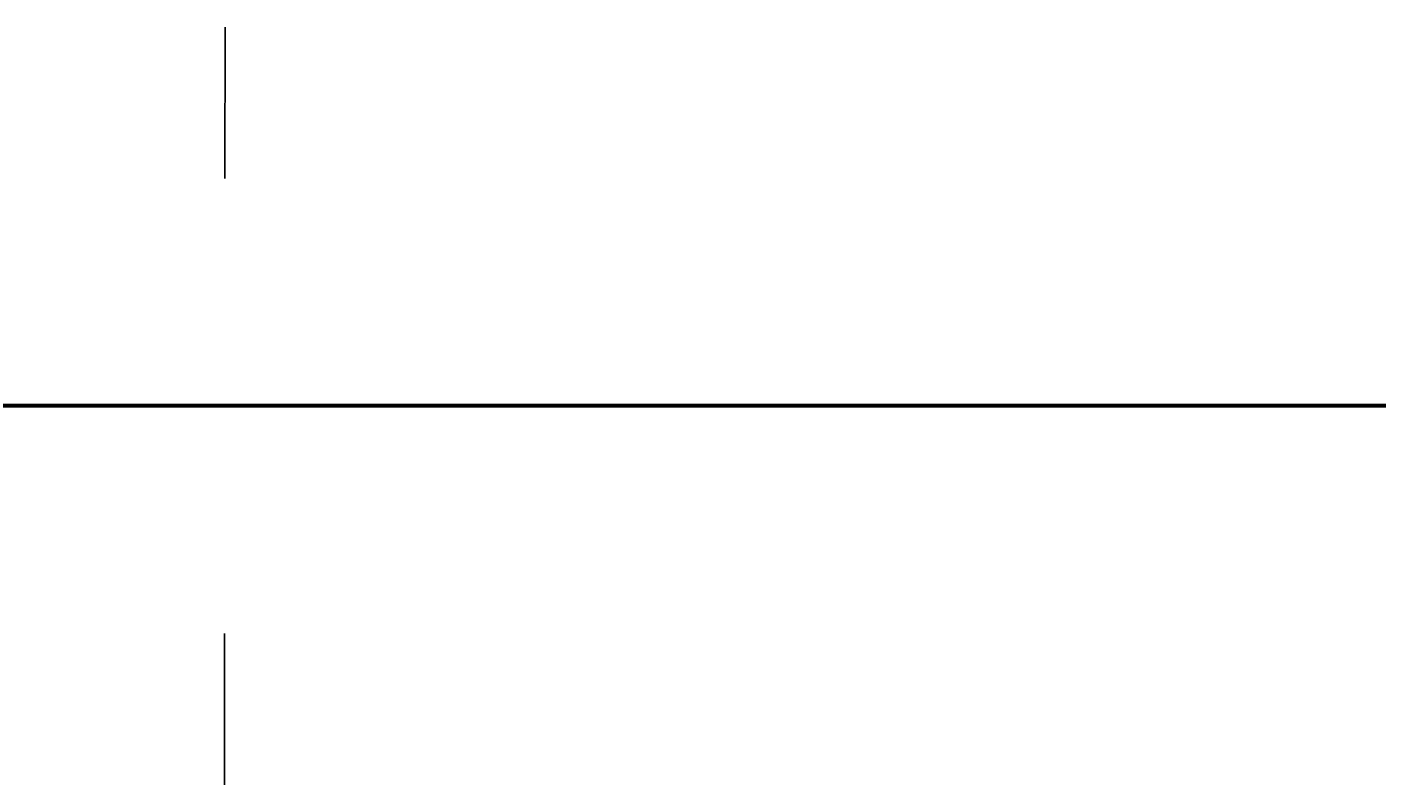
# Model space of a CAD drawing. Header units: millimetres. Extents: x -12354389001 to 271431, y -126469 to 48347.
# Tile 13 of 79: x -12347772901 to -12347474968, y -126226 to 40927. Entities that reach past the tile are written whole.
import ezdxf
from ezdxf.enums import TextEntityAlignment as Align

# ---------------------------------------------------------------- set-up
doc = ezdxf.new("R2010")
doc.units = ezdxf.units.MM
for name, pattern in [('1', [0]), ('4', [5, 3, -2]), ('BGS', [10, 0, 10])]:
    doc.linetypes.add(name, pattern=pattern)
doc.layers.get('0').update_dxf_attribs({"lineweight": 9})
doc.layers.add('00 opisy', color=7, linetype='Continuous', lineweight=25)
doc.layers.add('EBUPP', color=7, linetype='1', lineweight=30)
for name, color, linetype in [('EADOD', 7, 'Continuous'), ('EADTD', 7, 'Continuous'), ('EBUOA', 7, 'Continuous'), ('EBUPO', 5, '4'), ('EDZPD', 3, '1'), ('SDROK', 7, 'Continuous'), ('SDRPK', 7, '1'), ('SZNPM', 7, 'Continuous'), ('SZOPO', 7, 'BGS'), ('SZZPZ', 102, 'Continuous'), ('UCCOO', 6, 'Continuous'), ('UCCPA', 6, '1'), ('UCCPOR', 6, '1'), ('UCCTO', 6, 'Continuous'), ('UEEOA', 1, 'Continuous'), ('UEEOO', 1, 'Continuous'), ('UEEPA', 1, '1'), ('UEEPON', 1, '1'), ('UEETO', 1, 'Continuous'), ('UGGPOR', 2, '1'), ('UKKOA', 7, 'Continuous'), ('UKKOO', 1, 'Continuous'), ('UKKPA', 1, '1'), ('UKKPB', 1, '1'), ('UKKTO', 1, 'Continuous'), ('UTTOO', 2, 'Continuous'), ('UTTPO', 1, '1'), ('UTTTO', 2, 'Continuous'), ('UWWOO', 5, 'Continuous'), ('UWWPA', 5, '1'), ('UWWPO', 5, '4'), ('UWWTO', 5, 'Continuous'), ('WUKOS', 7, 'Continuous'), ('WUKPS', 7, '1'), ('ZAKRES', 2, '1')]:
    doc.layers.add(name, color=color, linetype=linetype)
doc.styles.get("Standard").update_dxf_attribs({"font": 'arial.ttf'})

# ---------------------------------------------------------------- blocks, each defined once
blk = doc.blocks.new('GRO')
blk.add_circle((0, 0), 0.09)
blk = doc.blocks.new('BUJ')
blk.add_circle((0, 0), 0.35)
blk = doc.blocks.new('OSP')
for radius in [1, 0.072]:
    blk.add_circle((0, 0), radius)
blk = doc.blocks.new('DLI')
blk.add_circle((0, 0), 0.09)
for centre, start, end in [((0, 0.750093), 30.14144, 149.85856), ((-0.713298, 0.231779), 102.145781, 221.858708), ((0.713298, 0.231779), 318.141292, 77.854219), ((-0.440797, -0.606751), 174.149498, 293.852913), ((0.440797, -0.606751), 246.147087, 5.850502)]:
    blk.add_arc(centre, 0.75, start, end)
blk = doc.blocks.new('TRA')
for p, q in [((-5.5, 2.7539), (-5.5, 1.7539)), ((-4.5, 2.7539), (-4.5, 1.7539)), ((4.5, 2.7539), (4.5, 1.7539)), ((5.5, 2.7539), (5.5, 1.7539)), ((-0.5, -2.2461), (-0.5, -3.2461)), ((0.5, -2.2461), (0.5, -3.2461))]:
    blk.add_line(p, q)
blk = doc.blocks.new('DIG')
for p, q in [((-0.6024, 0.1875), (-0.9874, 1.3242)), ((-0.9874, 1.3242), (-0.0078, 0.6309)), ((-0.0078, 0.6309), (0.9542, 1.3483)), ((0.9542, 1.3483), (0.5976, 0.2024)), ((-1.5645, -0.5299), (-0.6024, 0.1875)), ((0.5976, 0.2024), (1.5772, -0.4909)), ((1.5772, -0.4909), (0.3772, -0.5058)), ((-0.3645, -0.515), (-1.5645, -0.5299)), ((0.0205, -1.6517), (-0.3645, -0.515)), ((0.3772, -0.5058), (0.0205, -1.6517))]:
    blk.add_line(p, q)
blk.add_circle((0, 0), 0.09)
blk = doc.blocks.new('PLS')
blk.add_circle((-5, 1.292), 2)
blk = doc.blocks.new('WLM')
for p, q in [((0.35, 0.35), (-0.35, 0.35)), ((-0.35, 0.35), (-0.35, -0.35)), ((0.35, -0.35), (0.35, 0.35)), ((-0.35, -0.35), (0.35, -0.35))]:
    blk.add_line(p, q)
blk = doc.blocks.new('SLS')
blk.add_circle((0, 0), 0.35)
blk = doc.blocks.new('LAT')
for p, q in [((0, 1.2), (0, 2)), ((-2, 0), (-1.2, 0)), ((1.2, 0), (2, 0)), ((0, -1.2), (0, -2))]:
    blk.add_line(p, q)
blk = doc.blocks.new('STE')
for p, q in [((-1, 0.5), (-1, -0.5)), ((1, 0.5), (1, -0.5)), ((-1, 0), (1, 0))]:
    blk.add_line(p, q)
blk = doc.blocks.new('KRA')
for p, q in [((-0.75, -0.3571), (-0.75, 0.3571)), ((-0.75, 0.3571), (0.75, 0.3571)), ((-0.25, -0.3571), (-0.25, 0.3571)), ((0.25, -0.3571), (0.25, 0.3571)), ((0.75, 0.3571), (0.75, -0.3571)), ((0.75, -0.3571), (-0.75, -0.3571))]:
    blk.add_line(p, q)
blk = doc.blocks.new('WLZ')
blk.add_circle((0, 0), 0.4)
blk = doc.blocks.new('HYP')
for p, q in [((0, 1.5), (-0.5303, 0.9697)), ((0, 1.5), (0.5303, 0.9697)), ((0, 0.75), (0, 1.5))]:
    blk.add_line(p, q)
blk.add_circle((0, 0), 0.75)
blk = doc.blocks.new('WSP')
blk.add_circle((0, 0), 0.09)
blk = doc.blocks.new('Wrocławska 82')
at = {"layer": 'EBUPO', "linetype": '1'}
for p, q in [((-295481.01, 33920.12), (-295482.83, 33915.24)), ((-295474.45, 33917.68), (-295481.01, 33920.12)), ((-295476.27, 33912.8), (-295482.83, 33915.24))]:
    blk.add_line(p, q, dxfattribs=at)
at = {"layer": 'EBUPP', "linetype": '1'}
for p, q in [((-295490.67, 34095.65), (-295474.65, 34140.19)), ((-295475.06, 34107.71), (-295480.69, 34092.04)), ((-295480.69, 34092.04), (-295479.31, 34091.54)), ((-295479.31, 34091.54), (-295485.14, 34075.32)), ((-295494.46, 33970.88), (-295474.31, 33963.51)), ((-295474.31, 33963.51), (-295477.98, 33953.46)), ((-295483.51, 33883.45), (-295456.68, 33956.62)), ((-295482.99, 33955.29), (-295488.76, 33939.53)), ((-295477.98, 33953.46), (-295482.99, 33955.29)), ((-295473.45, 33879.76), (-295483.51, 33883.45)), ((-295499.36, 33809.46), (-295479.54, 33863.94)), ((-295479.54, 33863.94), (-295466.6, 33859.23)), ((-295477.56, 33833.85), (-295484.65, 33814.28)), ((-295484.65, 33814.28), (-295480.32, 33812.71)), ((-295480.32, 33812.71), (-295480.21, 33813.01)), ((-295480.21, 33813.01), (-295479.64, 33812.8)), ((-295479.64, 33812.8), (-295479.75, 33812.49)), ((-295479.75, 33812.49), (-295476.5, 33811.3)), ((-295483.47, 33804.14), (-295486.6, 33805.29)), ((-295483.6, 33803.79), (-295483.47, 33804.14)), ((-295482.88, 33803.97), (-295483.02, 33803.58)), ((-295479.67, 33802.79), (-295482.88, 33803.97)), ((-295483.02, 33803.58), (-295483.6, 33803.79)), ((-295479.8, 33802.43), (-295479.67, 33802.79)), ((-295479.02, 33802.55), (-295479.15, 33802.19)), ((-295476.09, 33801.49), (-295479.02, 33802.55)), ((-295479.15, 33802.19), (-295479.8, 33802.43)), ((-295511.42, 33777.7), (-295435.98, 33750)), ((-295485.4, 33750), (-295432.48, 33730.57))]:
    blk.add_line(p, q, dxfattribs=at)
at = {"layer": 'EDZPD', "linetype": '1'}
for p, q in [((-295498.94, 34186.22), (-295479.51, 34183.77)), ((-295479.51, 34183.77), (-295384.38, 34173.49)), ((-295479.37, 34174.88), (-295479.51, 34183.77)), ((-295483.53, 34173.06), (-295479.37, 34174.88)), ((-295457.47, 34172.26), (-295479.37, 34174.88)), ((-295492.64, 34149.59), (-295483.53, 34173.06)), ((-295504.54, 33750), (-295471.7, 33737.6))]:
    blk.add_line(p, q, dxfattribs=at)
at = {"layer": 'SDRPK', "linetype": '4'}
for p, q in [((-295487.19, 34196.91), (-295456.23, 34201.9)), ((-295486.47, 34186.92), (-295472.82, 34185.8)), ((-295479.66, 34128.29), (-295475.42, 34139.94)), ((-295482.89, 34119.61), (-295479.66, 34128.29)), ((-295487.16, 34108.06), (-295482.89, 34119.61)), ((-295479.83, 34092.23), (-295474.8, 34105.88)), ((-295478.41, 34091.67), (-295479.83, 34092.23)), ((-295478.89, 34090.18), (-295478.41, 34091.67)), ((-295478.49, 34090.46), (-295477.92, 34090.23)), ((-295479.75, 34090.32), (-295478.59, 34089.91)), ((-295477.92, 34090.23), (-295478.34, 34089.04)), ((-295478.59, 34089.91), (-295479.55, 34087.22)), ((-295478.34, 34089.04), (-295464.41, 34083.87)), ((-295479.55, 34087.22), (-295480.71, 34087.64)), ((-295478.83, 34087.63), (-295479.05, 34087.04)), ((-295464.9, 34082.46), (-295478.83, 34087.63)), ((-295481.82, 34081.45), (-295479.55, 34087.22)), ((-295479.05, 34087.04), (-295479.55, 34087.22)), ((-295482.55, 34073.12), (-295477.59, 34086.53)), ((-295477.59, 34086.53), (-295465.78, 34082)), ((-295484.62, 34073.91), (-295481.82, 34081.45)), ((-295473.09, 34069.52), (-295484.62, 34073.91)), ((-295494.54, 34065.11), (-295483.21, 34060.99)), ((-295481.55, 34061.59), (-295493.69, 34028.16)), ((-295483.21, 34060.99), (-295487.22, 34050.34)), ((-295477.51, 34029.25), (-295478.65, 34029.31)), ((-295481.02, 34020.31), (-295481.64, 34021.41)), ((-295478.57, 34019.41), (-295481.02, 34020.31)), ((-295482.65, 34018.71), (-295481.48, 34019.13)), ((-295481.48, 34019.13), (-295479.02, 34018.22)), ((-295483.85, 34015.54), (-295480.51, 34014.27)), ((-295483.48, 34013.36), (-295483.09, 34014.4)), ((-295483.09, 34014.4), (-295481.48, 34013.79)), ((-295483.22, 34014.06), (-295481.61, 34013.45)), ((-295481.48, 34013.79), (-295481.87, 34012.75)), ((-295483.35, 34013.71), (-295481.74, 34013.1)), ((-295485.38, 34008.29), (-295483.67, 34007.64)), ((-295483.95, 34006.9), (-295483.53, 34008.01)), ((-295485.52, 34007.92), (-295483.81, 34007.27)), ((-295485.66, 34007.54), (-295483.95, 34006.9)), ((-295487.43, 34006.06), (-295484.1, 34004.8)), ((-295482.27, 33978.29), (-295481.36, 33980.6)), ((-295477.99, 33979.32), (-295478.76, 33976.8)), ((-295482.93, 33977.67), (-295482.27, 33978.29)), ((-295478.76, 33976.8), (-295478.19, 33975.9)), ((-295482.98, 33974.54), (-295485.29, 33968.19)), ((-295482.55, 33967.21), (-295480.35, 33973.54)), ((-295482.54, 33967.21), (-295494.88, 33971.62)), ((-295473.42, 33963.75), (-295482.54, 33967.21)), ((-295477.61, 33952.62), (-295473.42, 33963.75)), ((-295487.98, 33940.11), (-295482.66, 33954.37)), ((-295482.66, 33954.37), (-295477.61, 33952.62)), ((-295480.24, 33878.9), (-295479.16, 33881.85)), ((-295480.22, 33878.89), (-295480.95, 33876.9)), ((-295476.65, 33877.58), (-295480.24, 33878.9)), ((-295478.44, 33878.24), (-295479.21, 33876.14)), ((-295480.17, 33865.18), (-295499.99, 33810.25)), ((-295431.98, 33729.43), (-295487.54, 33750))]:
    blk.add_line(p, q, dxfattribs=at)
at = {"layer": 'SDRPK', "linetype": '1'}
for p, q in [((-295481.46, 34187.88), (-295466.14, 34186.31)), ((-295486.37, 34185.56), (-295474.65, 34184.55)), ((-295480.18, 34182.25), (-295485.59, 34183)), ((-295480.18, 34182.25), (-295452.96, 34179.36)), ((-295458.81, 34174.49), (-295480.01, 34176.58)), ((-295479.99, 34075.32), (-295478.66, 34078.57)), ((-295478.66, 34078.57), (-295475.3, 34077.19)), ((-295476.63, 34073.95), (-295479.99, 34075.32)), ((-295495.31, 34073.22), (-295481.41, 34068.22)), ((-295483.23, 34062.71), (-295489.27, 34064.76)), ((-295482.49, 34062.24), (-295483.23, 34062.71)), ((-295480.73, 34039.86), (-295477.87, 34047.22)), ((-295472.01, 34046.73), (-295477.62, 34032.04)), ((-295485.59, 34034.03), (-295480.73, 34039.86)), ((-295473.36, 34033.17), (-295485.92, 34000)), ((-295477.62, 34032.04), (-295486.12, 34009.53)), ((-295484.53, 34013.75), (-295481.38, 34012.57)), ((-295481.38, 34012.57), (-295483.15, 34007.87)), ((-295486.3, 34009.06), (-295483.15, 34007.87)), ((-295491.77, 33984.54), (-295453.34, 33969.98)), ((-295491.07, 33980.63), (-295483.65, 33977.93)), ((-295483.65, 33977.93), (-295478.2, 33975.91)), ((-295488.15, 33976.54), (-295482.98, 33974.54)), ((-295478.2, 33975.91), (-295462.42, 33970.29)), ((-295482.98, 33974.54), (-295480.35, 33973.54)), ((-295480.35, 33973.54), (-295473.62, 33971.09)), ((-295474.06, 33953.03), (-295482.36, 33929.39)), ((-295478.81, 33930.29), (-295483.15, 33919.11)), ((-295482.36, 33929.39), (-295491.46, 33905.03)), ((-295481.01, 33920.12), (-295482.54, 33920.69)), ((-295479.48, 33911.33), (-295474.07, 33909.22)), ((-295479.9, 33893.28), (-295484.45, 33895.04)), ((-295487.97, 33878.32), (-295475.94, 33873.83)), ((-295500.71, 33876.99), (-295480.39, 33869.54)), ((-295480.39, 33869.54), (-295448.54, 33857.8)), ((-295472.06, 33792.9), (-295501.5, 33803.81)), ((-295495.03, 33738.82), (-295432.79, 33719))]:
    blk.add_line(p, q, dxfattribs=at)
for centre, radius, start, end in [((-295481.8587, 34180.3005), 7.59, 86.98856, 120.0545), ((-295480.1374, 34165.5107), 11.07, 89.34056, 157.03441), ((-295479.0657, 34080.5389), 12.54, 259.22554, 329.68858), ((-295488.7477, 34052.0947), 11.92, 335.86124, 58.3335), ((-295472.786, 33927.0081), 6.86, 75.51399, 151.41816), ((-295476.0815, 33917.6888), 7.21, 168.63156, 241.87704), ((-295486.4446, 33888.2885), 7.04, 73.54123, 163.65216)]:
    blk.add_arc(centre, radius, start, end, dxfattribs=at)
at = {"layer": 'SZOPO', "linetype": 'BGS'}
for p, q in [((-295478.92, 34174.36), (-295482.08, 34172.69)), ((-295457.88, 34171.76), (-295478.92, 34174.36)), ((-295482.08, 34172.69), (-295484.67, 34170.45)), ((-295484.67, 34170.45), (-295507.18, 34110.56)), ((-295475.55, 34161.57), (-295478.55, 34162.67)), ((-295539.3, 33887.54), (-295479.54, 33863.94)), ((-295502.71, 33750), (-295351.53, 33696.25))]:
    blk.add_line(p, q, dxfattribs=at)
at = {"layer": 'UCCOO'}
blk.add_line((-295485.91, 34038.9915), (-295479.5912, 34038.9915), dxfattribs=at)
at = {"layer": 'UCCPOR', "linetype": '1'}
for p, q in [((-295503.25, 34080.36), (-295477.59, 34070.42)), ((-295477.46, 34070.03), (-295482.11, 34057.29)), ((-295481.12, 34056.96), (-295476.41, 34069.96)), ((-295486.15, 34046.22), (-295482.11, 34057.29)), ((-295485.92, 34043.97), (-295481.12, 34056.96)), ((-295481.13, 34056.93), (-295464.26, 34050.75)), ((-295456.18, 34047.26), (-295481.43, 34056.1)), ((-295471.96, 33878.1), (-295486.62, 33883.47)), ((-295476.9, 33879.06), (-295486.08, 33882.4)), ((-295472.37, 33877.38), (-295479.54, 33863.94)), ((-295471.69, 33877.13), (-295478.89, 33863.7))]:
    blk.add_line(p, q, dxfattribs=at)
at = {"layer": 'UCCTO'}
blk.add_line((-295485.7542, 34040.395), (-295482.875, 34048.1856), dxfattribs=at)
at = {"layer": 'UEEPON', "linetype": '1'}
for p, q in [((-295487.21, 34185.48), (-295474.75, 34184.4)), ((-295484.68, 34171.95), (-295479.51, 34175.17)), ((-295479.51, 34175.17), (-295467.19, 34174.17)), ((-295485.09, 34165.5), (-295476.23, 34172.26)), ((-295489.78, 34159.54), (-295484.68, 34171.95)), ((-295479.25, 34092.66), (-295479.77, 34091.71)), ((-295476.42, 34091.67), (-295479.25, 34092.66)), ((-295480.52, 34080.52), (-295476.42, 34091.67)), ((-295480.52, 34080.52), (-295482.93, 34081.4)), ((-295480.89, 34079.5), (-295480.52, 34080.52)), ((-295481.85, 34076.86), (-295480.89, 34079.5)), ((-295482.62, 34074.73), (-295481.85, 34076.86)), ((-295484.4, 34069.93), (-295504.24, 34076.49)), ((-295486.43, 34074.86), (-295482.92, 34073.91)), ((-295482.62, 34074.73), (-295482.92, 34073.91)), ((-295477.5, 34073), (-295482.62, 34074.73)), ((-295482.92, 34073.91), (-295484.4, 34069.93)), ((-295484.4, 34069.93), (-295481.45, 34068.89)), ((-295481.45, 34068.89), (-295481.72, 34068.15)), ((-295481.72, 34068.15), (-295482.69, 34065.51)), ((-295482.69, 34065.51), (-295483.81, 34062.47)), ((-295477.85, 34053.54), (-295477.99, 34050.27)), ((-295477.85, 34053.54), (-295471.34, 34051.16)), ((-295477.99, 34050.27), (-295478.13, 34049.7)), ((-295478.13, 34049.7), (-295478.96, 34046.96)), ((-295478.96, 34046.96), (-295479.03, 34046.79)), ((-295479.03, 34046.79), (-295480.66, 34042.56)), ((-295480.66, 34042.56), (-295482.21, 34043.25)), ((-295480.66, 34042.56), (-295481.21, 34041.05)), ((-295481.21, 34041.05), (-295485.98, 34035.45)), ((-295474.94, 34033.4), (-295480.61, 34017.94)), ((-295480.61, 34017.94), (-295483.73, 34009.51)), ((-295483.73, 34009.51), (-295485.82, 34010.32)), ((-295489.92, 33982.33), (-295469.29, 33974.76)), ((-295485.16, 33969.61), (-295479.13, 33967.36)), ((-295479.79, 33965.52), (-295479.13, 33967.36)), ((-295479.13, 33967.36), (-295468.45, 33963.36)), ((-295485.03, 33879.75), (-295477.01, 33876.44)), ((-295484.94, 33878.49), (-295477.01, 33875.66)), ((-295479.91, 33866), (-295476.79, 33875.08)), ((-295494.66, 33869.71), (-295480.79, 33864.8)), ((-295480.79, 33864.8), (-295479.91, 33866)), ((-295480.79, 33864.8), (-295483.5, 33860.26)), ((-295483.5, 33860.26), (-295483.66, 33859.81)), ((-295483.66, 33859.81), (-295484.61, 33857.16)), ((-295484.61, 33857.16), (-295485.89, 33853.6)), ((-295485.89, 33853.6), (-295483.62, 33852.73)), ((-295486.26, 33801.95), (-295476.32, 33798.03)), ((-295475.01, 33741.75), (-295498.91, 33750))]:
    blk.add_line(p, q, dxfattribs=at)
for centre, radius, start, end in [((-295478.7048, 34079.118), 10.59, 254.97603, 310.62223), ((-295489.2224, 34052.4038), 11.429, 5.70546, 61.73388), ((-295476.7557, 33861.4944), 5.5, 71.4942, 124.99513)]:
    blk.add_arc(centre, radius, start, end, dxfattribs=at)
at = {"layer": 'UEETO'}
for p, q in [((-295479.77, 34091.71), (-295479.0664, 34092.3634)), ((-295479.0664, 34092.3634), (-295470.815, 34092.3634)), ((-295482.93, 34081.4), (-295479.8629, 34080.9677)), ((-295479.8629, 34080.9677), (-295470.7972, 34080.9677)), ((-295479.79, 33965.52), (-295482.3164, 33964.2883)), ((-295491.3277, 33964.2883), (-295482.3164, 33964.2883)), ((-295483.62, 33852.67), (-295481.8868, 33853.2268)), ((-295481.8868, 33853.2268), (-295473.6355, 33853.2268))]:
    blk.add_line(p, q, dxfattribs=at)
at = {"layer": 'UGGPOR', "linetype": '1'}
for p, q in [((-295491.72, 34185.09), (-295478.7, 34183.3)), ((-295478.7, 34183.3), (-295467.94, 34181.92)), ((-295486.96, 34177.6), (-295472.84, 34176.37))]:
    blk.add_line(p, q, dxfattribs=at)
at = {"layer": 'UKKOA'}
for p, q in [((-295488.117, 34137.23), (-295481.7331, 34137.23)), ((-295478.71, 34136), (-295481.7331, 34137.23)), ((-295479.04, 34070.54), (-295477.1948, 34065.908)), ((-295483.67, 34058.34), (-295485.3331, 34058.4)), ((-295479.14, 33974.72), (-295478.6766, 33973.6984)), ((-295478.6766, 33973.6984), (-295472.3578, 33973.6984)), ((-295487.4298, 33873.6931), (-295481.3064, 33873.6931)), ((-295490.1729, 33858.5907), (-295483.8541, 33858.5907)), ((-295481.81, 33816.84), (-295480.5307, 33817.6785)), ((-295480.5307, 33817.6785), (-295474.6027, 33817.6785))]:
    blk.add_line(p, q, dxfattribs=at)
at = {"layer": 'UKKPB', "linetype": '1'}
for p, q in [((-295479.83, 34205.25), (-295479.58, 34205.98)), ((-295482.22, 34198.42), (-295479.83, 34205.25)), ((-295482.72, 34197.12), (-295482.22, 34198.42)), ((-295485.78, 34189.13), (-295482.72, 34197.12)), ((-295483.23, 34195.77), (-295478.2, 34193.97)), ((-295478.2, 34193.97), (-295472.02, 34191.76)), ((-295478.19, 34137.38), (-295477.11, 34140.41)), ((-295478.61, 34136.28), (-295478.19, 34137.38)), ((-295478.82, 34135.72), (-295478.61, 34136.28)), ((-295481.92, 34127.63), (-295478.82, 34135.72)), ((-295482.53, 34126.03), (-295481.92, 34127.63)), ((-295482.55, 34125.97), (-295482.53, 34126.03)), ((-295482.75, 34125.46), (-295482.55, 34125.97)), ((-295482.91, 34125.04), (-295482.75, 34125.46)), ((-295488.02, 34111.76), (-295482.91, 34125.04)), ((-295478.84, 34071.07), (-295474.2, 34082.92)), ((-295479.33, 34070.62), (-295485.23, 34072.78)), ((-295478.93, 34070.82), (-295478.84, 34071.07)), ((-295479.14, 34070.26), (-295478.93, 34070.82)), ((-295478.75, 34070.45), (-295477.64, 34070.32)), ((-295483.21, 34068.28), (-295479.28, 34070.36)), ((-295483.5, 34058.85), (-295479.14, 34070.26)), ((-295485.23, 34063.76), (-295483.59, 34058.57)), ((-295483.59, 34058.57), (-295483.5, 34058.85)), ((-295483.74, 34058.1), (-295483.59, 34058.57)), ((-295485.34, 34053.12), (-295483.74, 34058.1)), ((-295489.72, 33978.74), (-295479.38, 33974.9)), ((-295478.84, 33974.7), (-295468.65, 33971.07)), ((-295479.2, 33974.42), (-295483.58, 33969.85)), ((-295480.1, 33971.96), (-295479.2, 33974.42)), ((-295480.69, 33970.36), (-295480.1, 33971.96)), ((-295482.14, 33966.38), (-295480.69, 33970.36)), ((-295477.55, 33945.45), (-295477.76, 33944.89)), ((-295477.76, 33944.89), (-295479.46, 33940.32)), ((-295479.46, 33940.32), (-295480.06, 33938.72)), ((-295480.06, 33938.72), (-295485.67, 33923.64)), ((-295482.94, 33930.97), (-295481.8, 33930.54)), ((-295482.82, 33854.93), (-295493.89, 33857.11)), ((-295477.61, 33831.71), (-295475.12, 33829.32)), ((-295482.09, 33816.94), (-295483.5, 33817.46)), ((-295481.53, 33816.74), (-295482.09, 33816.94)), ((-295471.99, 33813.28), (-295481.53, 33816.74)), ((-295490.68, 33779.06), (-295475.32, 33773.44))]:
    blk.add_line(p, q, dxfattribs=at)
at = {"layer": 'UKKTO'}
for p, q in [((-295491.1101, 34137.256), (-295482.0444, 34137.256)), ((-295478.72, 34136), (-295482.0444, 34137.256)), ((-295479.04, 34070.54), (-295477.4634, 34064.9504)), ((-295483.67, 34058.34), (-295485.1891, 34058.1122)), ((-295479.14, 33974.72), (-295478.6498, 33972.2984)), ((-295478.6498, 33972.2984), (-295469.6927, 33972.2984)), ((-295487.7564, 33945.9663), (-295478.7451, 33945.9663)), ((-295477.66, 33945.17), (-295478.7451, 33945.9663)), ((-295492.9372, 33899.9971), (-295483.9801, 33899.9971)), ((-295487.7272, 33873.7774), (-295478.9873, 33873.7774)), ((-295490.7338, 33858.4551), (-295481.7224, 33858.4551)), ((-295481.81, 33816.84), (-295480.8355, 33816.8396)), ((-295480.8355, 33816.8396), (-295471.6613, 33816.8396))]:
    blk.add_line(p, q, dxfattribs=at)
at = {"layer": 'UTTPO', "linetype": '1'}
for p, q in [((-295488.82, 34186.16), (-295475.07, 34185.71)), ((-295473.27, 34085.17), (-295480.65, 34087.8)), ((-295492.82, 34074.87), (-295480.62, 34070.56)), ((-295480.62, 34070.56), (-295479.09, 34073.12)), ((-295479.09, 34073.12), (-295476.13, 34072.08)), ((-295480.62, 34070.56), (-295480.15, 34070.07)), ((-295480.15, 34070.07), (-295488.96, 34046.5)), ((-295491.68, 34062.46), (-295479.45, 34058.1)), ((-295479.45, 34058.1), (-295483.17, 34047.98)), ((-295483.17, 34047.98), (-295483.69, 34046.56)), ((-295483.69, 34046.56), (-295490.43, 34028.22)), ((-295487.54, 34015.27), (-295479.13, 34011.29)), ((-295479.13, 34011.29), (-295477.27, 34010.36)), ((-295493.38, 33984.15), (-295478.27, 33978.19)), ((-295478.27, 33978.19), (-295453.42, 33968.95)), ((-295482.42, 33966.48), (-295481.79, 33968.09)), ((-295457.31, 33958.92), (-295481.79, 33968.09)), ((-295491.83, 33870.83), (-295480.98, 33866.23)), ((-295481.8, 33864.19), (-295488.67, 33866.97)), ((-295480.98, 33866.23), (-295478.97, 33866.1)), ((-295478.97, 33866.1), (-295481.8, 33864.19)), ((-295478.97, 33866.1), (-295459.74, 33858.97)), ((-295491.93, 33836.2), (-295481.8, 33864.19)), ((-295481.8, 33864.19), (-295480.05, 33862.54)), ((-295502.04, 33809.28), (-295466.08, 33796.16))]:
    blk.add_line(p, q, dxfattribs=at)
at = {"layer": 'UWWPO', "linetype": '1'}
for p, q in [((-295475.26, 34167.68), (-295478.68, 34167.61)), ((-295479.68, 34167.61), (-295483.88, 34165.52)), ((-295483.88, 34165.52), (-295488.41, 34153.36)), ((-295485.42, 34030.45), (-295483.59, 34029.81)), ((-295483.59, 34029.81), (-295482.84, 34029.54)), ((-295482.84, 34029.54), (-295475.11, 34026.9)), ((-295476.56, 34022.37), (-295484.68, 34000)), ((-295484.68, 34000), (-295485.95, 33996.51)), ((-295486.47, 33972.44), (-295484.66, 33971.77)), ((-295484.66, 33971.77), (-295460.2, 33962.72)), ((-295477.67, 33864.07), (-295473.7, 33874.88)), ((-295486.51, 33867.23), (-295484.68, 33866.58)), ((-295484.68, 33866.58), (-295478.58, 33864.39)), ((-295478.58, 33864.39), (-295478.84, 33863.68)), ((-295478.58, 33864.39), (-295477.67, 33864.07)), ((-295477.67, 33864.07), (-295458.92, 33857.33))]:
    blk.add_line(p, q, dxfattribs=at)
at = {"layer": 'WUKPS', "linetype": '1'}
for p, q in [((-295482.28, 34169.08), (-295477.61, 34173.9)), ((-295477.61, 34173.9), (-295481.5, 34168.25)), ((-295478.32, 34173.17), (-295478.2, 34173.04)), ((-295479.71, 34171.73), (-295479.53, 34171.55)), ((-295481.1, 34170.29), (-295480.5, 34169.7)), ((-295484.47, 34163.8), (-295482.28, 34169.08)), ((-295482.4, 34168.79), (-295481.9, 34168.59)), ((-295481.5, 34168.25), (-295483.39, 34164.27)), ((-295483.16, 34166.95), (-295482.29, 34166.58)), ((-295483.93, 34165.1), (-295483.54, 34164.94)), ((-295483.39, 34164.27), (-295481.12, 34162.51)), ((-295481.12, 34162.51), (-295484.47, 34163.8)), ((-295482.05, 34162.87), (-295481.95, 34163.15)), ((-295474, 34158.32), (-295478.88, 34145.93)), ((-295478.31, 34147.38), (-295477.74, 34147.15)), ((-295478.12, 34142.5), (-295477.51, 34146.1)), ((-295478.88, 34145.93), (-295479.37, 34142.52)), ((-295478.94, 34145.49), (-295477.65, 34145.3)), ((-295479.23, 34143.51), (-295478.6, 34143.42)), ((-295479.37, 34142.52), (-295483.12, 34132.31)), ((-295481.28, 34133.69), (-295478.12, 34142.5)), ((-295479.72, 34141.58), (-295478.6, 34141.17)), ((-295480.41, 34139.71), (-295479.84, 34139.5)), ((-295481.09, 34137.83), (-295479.95, 34137.41)), ((-295481.78, 34135.95), (-295481.2, 34135.74)), ((-295482.47, 34134.07), (-295481.3, 34133.64)), ((-295484.48, 34124.86), (-295481.28, 34133.69)), ((-295483.12, 34132.31), (-295486.77, 34122.36)), ((-295483.16, 34132.19), (-295482.57, 34131.98)), ((-295483.85, 34130.32), (-295482.66, 34129.88)), ((-295484.54, 34128.44), (-295483.94, 34128.22)), ((-295485.23, 34126.56), (-295484.03, 34126.12)), ((-295490.42, 34110.54), (-295484.48, 34124.86)), ((-295482.92, 33877.59), (-295491.28, 33880.62)), ((-295484.66, 33878.22), (-295484.84, 33877.72)), ((-295483.72, 33877.88), (-295484.08, 33876.87)), ((-295467.55, 33872.01), (-295482.92, 33877.59)), ((-295482.78, 33877.54), (-295482.96, 33877.03)), ((-295481.84, 33877.2), (-295482.21, 33876.17)), ((-295480.9, 33876.86), (-295481.09, 33876.34)), ((-295479.96, 33876.51), (-295480.34, 33875.47)), ((-295479.02, 33876.17), (-295479.21, 33875.65)), ((-295478.08, 33875.83), (-295478.46, 33874.77)), ((-295477.65, 33798.28), (-295502.55, 33808.16)), ((-295493.25, 33802), (-295478.54, 33796.57)), ((-295484.26, 33800.9), (-295485.03, 33798.97)), ((-295482.4, 33800.16), (-295482.78, 33799.22)), ((-295480.54, 33799.43), (-295481.27, 33797.58)), ((-295478.68, 33798.69), (-295479.04, 33797.79)), ((-295437.39, 33782.24), (-295477.65, 33798.28)), ((-295478.54, 33796.57), (-295469.36, 33793.27))]:
    blk.add_line(p, q, dxfattribs=at)
blk.add_circle((-295483.63, 34058.33), 0.15, dxfattribs=at)
at = {"layer": 'ZAKRES', "linetype": '1'}
for p, q in [((-295483.52, 34173.11), (-295479.37, 34174.94)), ((-295479.37, 34174.94), (-295384.45, 34162.74)), ((-295512.46, 34097.01), (-295483.52, 34173.11)), ((-295473.25, 33738.19), (-295523.72, 33757.23))]:
    blk.add_line(p, q, dxfattribs=at)
at = {"layer": 'EADOD'}
for p in [(-295479.51, 34183.77), (-295479.37, 34174.88), (-295483.53, 34173.06)]:
    blk.add_blockref('GRO', p, dxfattribs=at)
at = {"layer": 'EBUOA'}
for p in [(-295480.85, 33919.78), (-295482.51, 33915.4)]:
    blk.add_blockref('BUJ', p, dxfattribs=at)
at = {"layer": 'SZNPM'}
blk.add_blockref('OSP', (-295479.06, 34184.94), dxfattribs=at)
at = {"layer": 'SZZPZ'}
for name, p in [('DLI', (-295477.7, 34173.44)), ('DLI', (-295481.87, 34172.01)), ('DLI', (-295479.47, 34171.56)), ('DLI', (-295482.51, 34168.98)), ('DLI', (-295481.01, 34162.6)), ('TRA', (-295480.83, 34152.29)), ('TRA', (-295486.45, 34147.21)), ('TRA', (-295488.79, 34136.14)), ('TRA', (-295489.21, 34126.68)), ('TRA', (-295472.53, 34097.16)), ('DLI', (-295486.01, 34060.56)), ('DLI', (-295478.56, 34054.27)), ('DLI', (-295483.96, 34041.96)), ('DLI', (-295485.87, 34035.94)), ('DIG', (-295484.42, 33979.94)), ('DIG', (-295482.82, 33979.37)), ('TRA', (-295489.17, 33971.78)), ('TRA', (-295477.41, 33967.24)), ('TRA', (-295480.11, 33947.94)), ('TRA', (-295482.56, 33941.58)), ('TRA', (-295473.16, 33925.78)), ('TRA', (-295475.2, 33920.24)), ('TRA', (-295487.04, 33886.83)), ('TRA', (-295489, 33856.41)), ('TRA', (-295479.43, 33728)), ('PLS', (-295471.22, 33719.42)), ('TRA', (-295472.8, 33712.52))]:
    blk.add_blockref(name, p, dxfattribs=at)
at = {"layer": 'UCCPA', "rotation": 337.91}
blk.add_blockref('WLM', (-295477.36, 34070.33), dxfattribs=at)
at = {"layer": 'UEEPA'}
for name, p, rotation in [('STE', (-295479.77, 34091.71), 338.130001), ('STE', (-295482.93, 34081.4), 70.649991), ('LAT', (-295482.46, 34043.27), 90.680013), ('STE', (-295479.79, 33965.52), 339.819999), ('LAT', (-295483.67, 33878.27), 89.99999900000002), ('STE', (-295483.62, 33852.67), 66.089993)]:
    blk.add_blockref(name, p, dxfattribs=dict(at, rotation=rotation))
for p in [(-295482.46, 34043.27), (-295483.67, 33878.27)]:
    blk.add_blockref('SLS', p, dxfattribs=at)
at = {"layer": 'UKKPA'}
for name, p, rotation in [('KRA', (-295477.17, 34140.99), 70.920002), ('WLZ', (-295478.72, 34136), 69.08000400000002), ('WLZ', (-295479.04, 34070.54), 69.28999100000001), ('KRA', (-295483.79, 34068.23), 339.649999), ('KRA', (-295485.25, 34064.03), 343.869999), ('WLM', (-295483.67, 34058.34), 72.270003), ('KRA', (-295483.59, 33969.58), 340.189999), ('WLZ', (-295477.66, 33945.17), 69.590001), ('KRA', (-295481.53, 33930.48), 67.84999599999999), ('KRA', (-295483.49, 33876.35), 338.8299989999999), ('KRA', (-295477.86, 33831.83), 69.840013), ('WLZ', (-295481.81, 33816.84), 340.0299999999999), ('KRA', (-295477.46, 33780.26), 339.399999)]:
    blk.add_blockref(name, p, dxfattribs=dict(at, rotation=rotation))
blk.add_blockref('WLZ', (-295479.14, 33974.72), dxfattribs=at)
at = {"layer": 'UWWPA'}
blk.add_blockref('HYP', (-295479.18, 34167.61), dxfattribs=at)
at = {"layer": 'WUKOS'}
for p in [(-295477.74, 34176.54), (-295477.69, 34175.99), (-295479.12, 34167.62), (-295479.6, 34142.73), (-295477.86, 34142.45), (-295478.95, 34091.38), (-295478.73, 34087.78), (-295483.53, 34069.24), (-295483.8, 34068.18), (-295477.78, 34047.92), (-295482.52, 34043.29), (-295480.5, 34039.88), (-295478.89, 34029.36), (-295481.46, 34021.4), (-295483.64, 34015.59), (-295481.29, 34012.64), (-295483.75, 34006.7), (-295481.34, 33980.71), (-295480.25, 33973.24), (-295483.59, 33969.56), (-295477.84, 33953.03), (-295481.54, 33930.5), (-295479.09, 33930.26), (-295480.93, 33920.26), (-295483.31, 33919.28), (-295482.26, 33913.47), (-295484.58, 33895.29), (-295480.07, 33893.63), (-295483.84, 33883.59), (-295480.34, 33878.98), (-295483.53, 33876.3), (-295479.25, 33869.26), (-295479.95, 33863.78), (-295483.07, 33854.92), (-295477.91, 33831.86), (-295480.68, 33824.27), (-295484.2, 33814.41), (-295481.92, 33767)]:
    blk.add_blockref('WSP', p, dxfattribs=at)
at = {"layer": 'EADTD', "oblique": 15}
blk.add_text('45', height=2.5, rotation=339.87, dxfattribs=at).set_placement((-295479.11, 33885.1), align=Align.TOP_LEFT)
at = {"layer": 'EBUOA', "oblique": 15}
blk.add_text('i', height=2.5, dxfattribs=at).set_placement((-295483.27, 33835.35))
at = {"layer": 'SDROK', "oblique": 15}
for s, p in [('asf.', (-295482.58, 34192.64)), ('asf.', (-295483.58, 33902.3)), ('bet.', (-295485.8, 33786.78))]:
    blk.add_text(s, height=1.5, dxfattribs=at).set_placement(p)
for s, rotation, p in [('bet.', 355.07, (-295482.72, 34183.5)), ('bet.', 337.73, (-295478.98, 34076.25)), ('j.asf.', 69.30999, (-295485.46, 34021.06)), ('bet.', 339.28, (-295486.84, 34006.43)), ('asf.', 339.62, (-295481.51, 33978.54)), ('j.asf.', 338.94, (-295488.18, 33977.56)), ('bet.', 69.98001, (-295482.59, 33970.34)), ('bet.', 69.61, (-295482.49, 33916.94)), ('bet.', 339.87, (-295479.24, 33879.51))]:
    blk.add_text(s, height=1.5, rotation=rotation, dxfattribs=at).set_placement(p)
at = {"layer": 'SZNPM', "oblique": 15}
for s, p in [('%%U1231.22', (-295479.58, 34182.64)), ('%%U1231', (-295489.05, 34170.13))]:
    blk.add_text(s, height=1.8, dxfattribs=at).set_placement(p)
at = {"layer": 'UCCOO', "oblique": 15}
for rotation, p in [(70.14999, (-295480.51, 34062.5)), (339.72, (-295483.51, 33881.65))]:
    blk.add_text('c.o', height=1.8, rotation=rotation, dxfattribs=at).set_placement(p)
blk.add_text('218.20', height=1.8, dxfattribs=at).set_placement((-295485.75, 34040.49), align=Align.MIDDLE_LEFT)
blk.add_text('216.27', height=1.8, dxfattribs=at).set_placement((-295486.18, 34038.65))
at = {"layer": 'UCCTO', "oblique": 15}
for s, rotation, p in [('1-1.1/6', 70.14478, (-295480.83, 34063.58)), ('1-1.1/17', 339.92964, (-295483.87, 33883.37))]:
    blk.add_text(s, height=1.5, rotation=rotation, dxfattribs=at).set_placement(p, align=Align.TOP_LEFT)
blk.add_text('921c-4-3', height=1.5, rotation=69.71745, dxfattribs=at).set_placement((-295486.18, 34040.69))
at = {"layer": 'UEEOA', "oblique": 15}
for p in [(-295480.31, 34093.39), (-295482.38, 34082.65), (-295485.11, 34010.97), (-295480.91, 33967.56), (-295484.22, 33854.14)]:
    blk.add_text('e', height=1.8, dxfattribs=at).set_placement(p, align=Align.TOP_LEFT)
at = {"layer": 'UEEOO', "oblique": 15}
for rotation, p in [(70.04, (-295482.43, 34078.72)), (341.38, (-295481.6, 34074.23)), (340.16, (-295488.02, 34072.31)), (69.13, (-295480.51, 34045.68)), (339.52, (-295487.78, 33970.45)), (70.23999, (-295485.46, 33858.22)), (338.48, (-295488.24, 33803.79))]:
    blk.add_text('eNA', height=1.8, rotation=rotation, dxfattribs=at).set_placement(p, align=Align.TOP_LEFT)
at = {"layer": 'UEETO', "oblique": 15}
for s, p in [('921c-4-9', (-295478.93, 34092.86)), ('921c-4-10', (-295479.73, 34081.47)), ('971a-2-8', (-295481.75, 33853.73))]:
    blk.add_text(s, height=1.5, dxfattribs=at).set_placement(p)
for s, rotation, p in [('1-1.1/21', 69.47941, (-295480.81, 34077.22)), ('1-1.1/22', 343.269, (-295481.64, 34075.26)), ('1-1.1/29', 343.10942, (-295488.78, 34071.28)), ('1-1.1/31', 69.44394, (-295479.76, 34043.69)), ('1-1.1/59', 339.51487, (-295491.33, 33971.78)), ('1-1.3/38', 66.7382, (-295484.58, 33860.44)), ('1-1.2/45', 340.68062, (-295490.29, 33856.2)), ('1-1.3/39', 342.57659, (-295486.46, 33802.91))]:
    blk.add_text(s, height=1.5, rotation=rotation, dxfattribs=at).set_placement(p, align=Align.TOP_LEFT)
blk.add_text('971a-2-13', height=1.5, dxfattribs=at).set_placement((-295481.78, 33964.79), align=Align.RIGHT)
at = {"layer": 'UKKOA', "oblique": 15}
blk.add_text('217.74', height=1.8, dxfattribs=at).set_placement((-295481.09, 34137.83), align=Align.RIGHT)
for s, p in [('k', (-295479.17, 34137.56)), ('216.47', (-295484.64, 34137.34)), ('k', (-295479.22, 34069.76)), ('k', (-295484.5, 34059.69)), ('214.75', (-295488.07, 34058.53)), ('k', (-295479.9, 33975.99)), ('214.40', (-295478.64, 33973.88)), ('k', (-295479.01, 33946.05)), ('ndn', (-295479.62, 33945.12)), ('216.04', (-295490.01, 33860.99)), ('213.59', (-295490.12, 33859.54)), ('k', (-295482.06, 33818.33)), ('214.31', (-295480.46, 33817.7))]:
    blk.add_text(s, height=1.8, dxfattribs=at).set_placement(p, align=Align.TOP_LEFT)
for s, p in [('217.23', (-295478.52, 33974.3)), ('216.99', (-295487.27, 33874.29)), ('215.61', (-295480.37, 33818.28))]:
    blk.add_text(s, height=1.8, dxfattribs=at).set_placement(p)
at = {"layer": 'UKKOO', "oblique": 15}
for s, rotation, p in [('kA600x900', 70.76001, (-295483.29, 34198.84)), ('kA', 69.09, (-295483.2, 34127.44)), ('kA', 339.87, (-295486.4, 34074.28)), ('kA', 69.91001, (-295480.36, 33970.62)), ('kA', 69.59, (-295480.78, 33940.15)), ('ks200', 350.90972, (-295488.11, 33857.03))]:
    blk.add_text(s, height=1.8, rotation=rotation, dxfattribs=at).set_placement(p, align=Align.TOP_LEFT)
blk.add_text('213.49', height=1.8, dxfattribs=at).set_placement((-295487.38, 33873.71), align=Align.TOP_LEFT)
at = {"layer": 'UKKTO', "oblique": 15}
for s, p in [('921c-4-12', (-295481.51, 34137.76)), ('971a-2-17', (-295478.21, 33946.47))]:
    blk.add_text(s, height=1.5, dxfattribs=at).set_placement(p, align=Align.RIGHT)
for s, rotation, p in [('1-1.1/23', 69.32974, (-295482.16, 34129.73)), ('1-1.1/19', 340.58059, (-295484.86, 34073.56)), ('1-1.2/2', 69.4537, (-295480.52, 33970.08)), ('1-1.1/13', 71.08893, (-295481.25, 33938.21)), ('1-1.1/13', 70.16054, (-295486.54, 33924.67)), ('1-1.2/36', 351.57303, (-295492, 33857.68))]:
    blk.add_text(s, height=1.5, rotation=rotation, dxfattribs=at).set_placement(p, align=Align.TOP_LEFT)
for s, p in [('971a-2-19', (-295478.52, 33974.3)), ('971a-2-16', (-295492.8, 33902))]:
    blk.add_text(s, height=1.5, dxfattribs=at).set_placement(p, align=Align.TOP_LEFT)
for s, p in [('971a-2-11', (-295487.59, 33874.28)), ('971a-2-12', (-295490.6, 33858.96)), ('971a-2-69', (-295480.7, 33817.34))]:
    blk.add_text(s, height=1.5, dxfattribs=at).set_placement(p)
at = {"layer": 'UTTOO', "oblique": 15}
for s, rotation, p in [('tA', 59.57, (-295480.2, 34071.48)), ('tA', 344.85, (-295485.11, 34071.1)), ('tA', 69.80999, (-295483.61, 34047.51)), ('tA niecz', 334.7, (-295488.81, 34016.16)), ('tA niecz.', 339.90477, (-295485.14, 33868.25)), ('tA', 340.21892, (-295485.48, 33864.45)), ('tA', 341.04182, (-295481.99, 33802.13))]:
    blk.add_text(s, height=1.8, rotation=rotation, dxfattribs=at).set_placement(p)
at = {"layer": 'UTTTO', "oblique": 15}
for s, rotation, p in [('1-1.2/16', 341.28826, (-295488.12, 34073.08)), ('1-1.1/26', 340.13943, (-295479.38, 34073.01)), ('1-1.2/15', 344.81883, (-295491.5, 34061.4)), ('1-1.2/15', 69.62358, (-295483.58, 34046.07)), ('1-1.1/15', 340.64739, (-295490.29, 34006.16)), ('1-1.1/34', 340.53743, (-295479.56, 33979.69)), ('1-1.2/3', 337.92469, (-295488.32, 33870.4)), ('1-1.1/6', 339.33977, (-295488.12, 33866.44)), ('1-1.1/8', 340.49763, (-295480.32, 33802.46))]:
    blk.add_text(s, height=1.5, rotation=rotation, dxfattribs=at).set_placement(p, align=Align.TOP_LEFT)
at = {"layer": 'UWWOO', "oblique": 15}
for rotation, p in [(340.5, (-295484.51, 34029.08)), (339.71, (-295487, 33971.56)), (340.29, (-295486.09, 33867.22))]:
    blk.add_text('wA', height=1.8, rotation=rotation, dxfattribs=at).set_placement(p)
at = {"layer": 'UWWTO', "oblique": 15}
for s, rotation, p in [('1-1.2/14', 342.01267, (-295484.87, 34031.15)), ('1-1.1/20', 339.84947, (-295488.12, 33973.99)), ('1-1.1/4', 339.87827, (-295488.72, 33868.99))]:
    blk.add_text(s, height=1.5, rotation=rotation, dxfattribs=at).set_placement(p, align=Align.TOP_LEFT)
at = {"layer": 'WUKOS', "oblique": 15}
for s, p in [('220.88', (-295491.77, 34195.26)), ('221.09', (-295486.05, 34187.5)), ('218.31', (-295478.26, 34168)), ('218.10', (-295478.3, 34164.12)), ('218.55', (-295486.4, 34157.47)), ('218.61', (-295487.09, 34142.43)), ('218.52', (-295491.08, 34133.89)), ('218.57', (-295478.42, 34091.73)), ('218.63', (-295484.78, 34075.41)), ('218.281', (-295483.48, 34058.48)), ('218.32', (-295485.83, 34056.19)), ('218.30', (-295489.66, 34046.55)), ('218.25', (-295486.5, 34043.54)), ('217.74', (-295480.21, 34040.13)), ('217.82', (-295484.98, 34033.91)), ('217.70', (-295483.11, 34029.11)), ('217.80', (-295487.92, 34026.42)), ('217.70', (-295481.07, 34021.38)), ('217.83', (-295490.36, 34019.46)), ('217.73', (-295483.32, 34015.82)), ('217.85', (-295480.96, 34012.8)), ('217.93', (-295483.4, 34006.87)), ('217.55', (-295491.2, 33984.85)), ('217.68', (-295489.68, 33982.04)), ('217.65', (-295481.16, 33980.84)), ('217.35', (-295489.74, 33980.34)), ('216.86', (-295482.96, 33969.1)), ('216.86', (-295484.85, 33968.04)), ('216.79', (-295484.98, 33939.31)), ('216.81', (-295488.6, 33928.69)), ('216.50', (-295480.73, 33920.36)), ('216.51', (-295485.95, 33912.46)), ('216.59', (-295478.6, 33908.18)), ('216.51', (-295491.02, 33905.15)), ('216.51', (-295484.46, 33895.5)), ('216.59', (-295484.21, 33892.43)), ('216.39', (-295487.81, 33883.67)), ('216.45', (-295484.22, 33879.04)), ('215.99', (-295484.75, 33871.5)), ('215.98', (-295479.15, 33869.49)), ('215.93', (-295484.21, 33862.66)), ('215.90', (-295487.43, 33854.96)), ('215.65', (-295480.27, 33824.43)), ('215.65', (-295483.71, 33814.75)), ('213.52', (-295481.73, 33767.15))]:
    blk.add_text(s, height=1.8, dxfattribs=at).set_placement(p)
for s, rotation, p in [('220.09', 43.23001, (-295489.71, 34170.12)), ('218.32', 84.11, (-295479.57, 34143)), ('217.78', 67.85, (-295485.48, 34119.62)), ('218.54', 341.77, (-295478.51, 34087.74)), ('218.26', 344.31, (-295483.36, 34069.23)), ('218.23', 344.31, (-295483.69, 34067.6)), ('218.23', 343.59, (-295484.95, 34063.6)), ('218.30', 344.31, (-295485.85, 34062.35)), ('217.77', 76.64001, (-295477.67, 34048.09)), ('217.81', 68.53001, (-295486.45, 34009.28)), ('217.85', 68.53001, (-295485.47, 34008.49)), ('217.19', 342.53, (-295480.73, 33972.21)), ('216.39', 68.42999, (-295480.71, 33930.87)), ('216.34', 68.68, (-295480.72, 33926.65)), ('216.41', 70.52, (-295483.18, 33919.73)), ('216.00', 340.77, (-295483.22, 33875.52))]:
    blk.add_text(s, height=1.8, rotation=rotation, dxfattribs=at).set_placement(p)

msp = doc.modelspace()

# ---------------------------------------------------------------- block references
at = {"layer": '00 opisy', "color": 7, "ltscale": 0.5, "xscale": 41788.44072896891, "zscale": 41788.44072896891}
msp.add_blockref('Wrocławska 82', (72579.819, -76527.721), dxfattribs=at)

doc.saveas('drawing.dxf')
